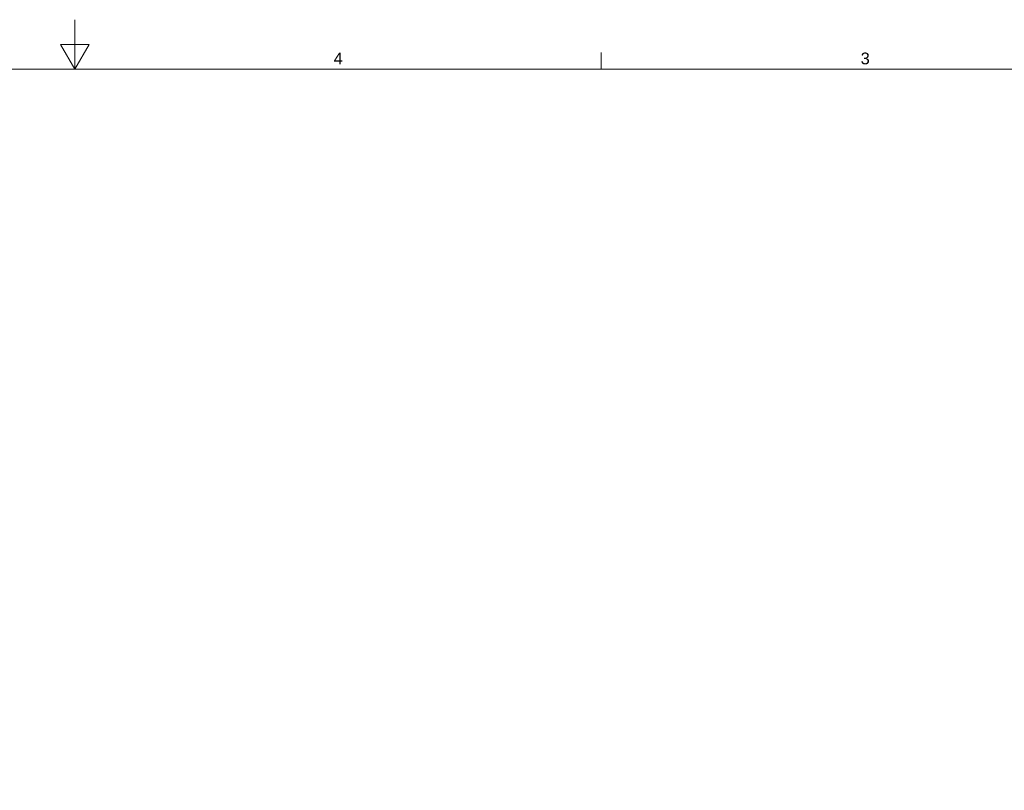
# Model space of a CAD drawing. Header units: inches. Extents: x 0 to 153, y 3 to 96.
# Tile 72 of 132: x 75 to 110, y 68 to 96. Entities that reach past the tile are written whole.
import ezdxf

# ---------------------------------------------------------------- set-up
doc = ezdxf.new("R2010")
doc.units = ezdxf.units.IN
doc.header["$LTSCALE"] = 4.5
doc.header["$MEASUREMENT"] = 0
doc.layers.add('Border (ANSI)', color=7, linetype='Continuous', lineweight=9)
doc.styles.add('Note Text (ANSI)', font='arial.ttf')

# ---------------------------------------------------------------- blocks, each defined once
blk = doc.blocks.new('Borders Default Border')
at = {"layer": 'Border (ANSI)'}
blk.add_line((21.25, 21), (21.25, 21.135), dxfattribs=at)
at = {"layer": 'Border (ANSI)', "flags": 128}
for points in [[(17, 21.4), (17, 21), (16.8845, 21.2), (17.1155, 21.2), (17, 21)], [(0.5, 1), (0.5, 21), (33.5, 21), (33.5, 1), (0.5, 1)]]:
    blk.add_lwpolyline(points, dxfattribs=at)
at = {"layer": 'Border (ANSI)', "char_height": 0.095, "attachment_point": 7, "style": 'Note Text (ANSI)'}
for s, insert in [('4', (19.0899, 21.04)), ('3', (23.344, 21.0384))]:
    blk.add_mtext(s, dxfattribs=dict(at, insert=insert))

msp = doc.modelspace()

# ---------------------------------------------------------------- block references
at = {"xscale": 4.5, "yscale": 4.5, "zscale": 4.5}
msp.add_blockref('Borders Default Border', (0, 0), dxfattribs=at)

doc.saveas('drawing.dxf')
